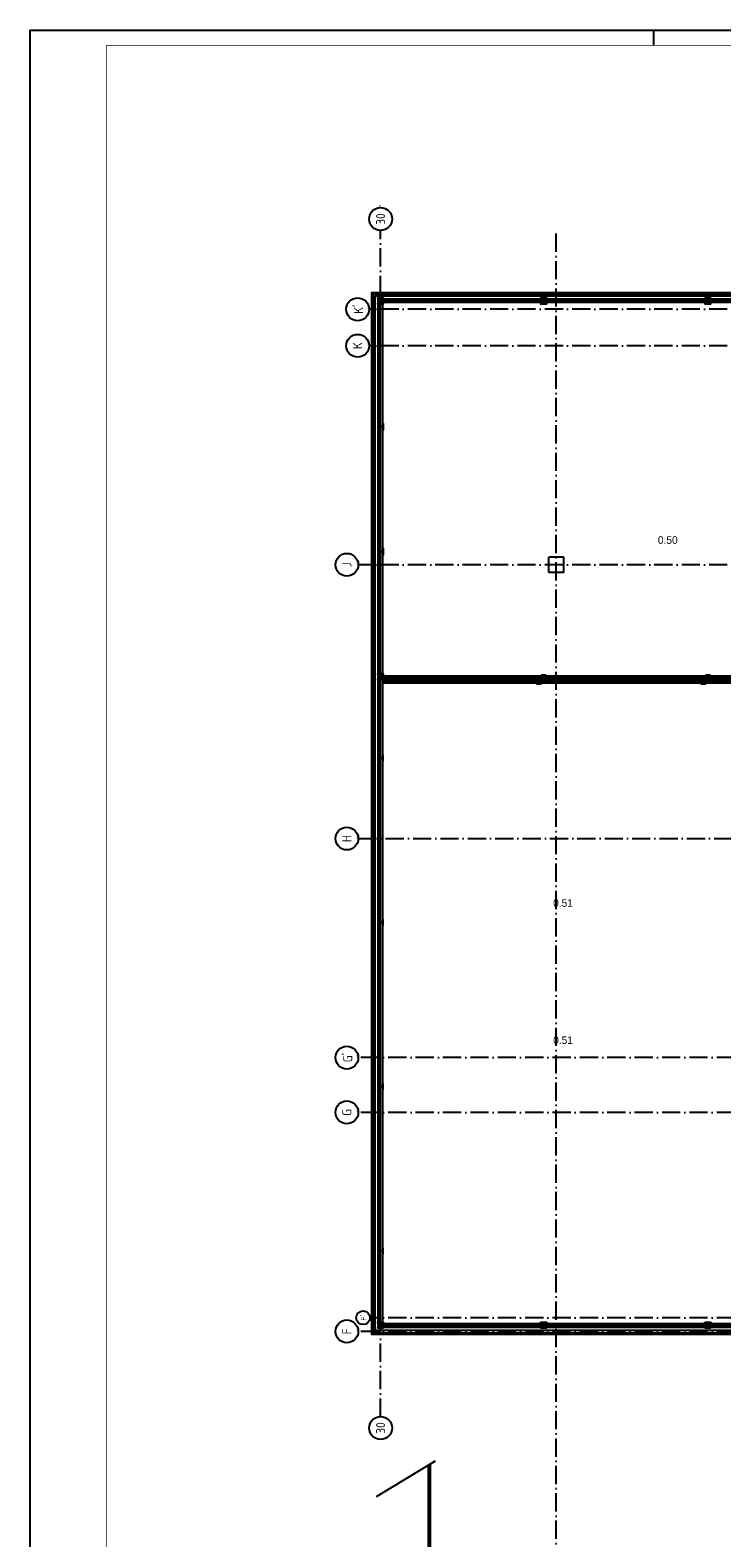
# Model space of a CAD drawing. Header units: millimetres. Extents: x -6587 to 170951, y 244 to 951952.
# Tile 7 of 102: x -6587 to 16150, y 34782 to 84344. Entities that reach past the tile are written whole.
import ezdxf
from ezdxf.enums import TextEntityAlignment as Align

# ---------------------------------------------------------------- set-up
doc = ezdxf.new("R2010")
doc.units = ezdxf.units.MM
doc.header["$LTSCALE"] = 100
doc.header["$PDMODE"] = 1
doc.linetypes.add('DASHDOT', pattern=[9, 6, -1.5, 0, -1.5])
doc.layers.get('0').update_dxf_attribs({"linetype": 'CONTINUOUS'})
for name, color, linetype in [('AL$7----_STRAMIEN', 1, 'DASHDOT'), ('ALN-----_BLOCKNAAM', 2, 'CONTINUOUS'), ('ALXA7---_KALKZVUIL', 1, 'CONTINUOUS'), ('BL$4----', 7, 'CONTINUOUS'), ('BOUW', 8, 'CONTINUOUS'), ('LIJN025', 10, 'CONTINUOUS'), ('LIJN050', 90, 'CONTINUOUS'), ('TEKST25', 10, 'CONTINUOUS'), ('TEKST35', 50, 'CONTINUOUS'), ('TEKST50', 90, 'CONTINUOUS')]:
    doc.layers.add(name, color=color, linetype=linetype)
doc.styles.add('BURO-025', font='BUROFONT.shx', dxfattribs={"height": 250})
doc.styles.add('ISO', font='ISO.SHX')
doc.styles.add('ROMAND', font='romand')
doc.styles.get("Standard").update_dxf_attribs({"font": 'iso.shx'})

# ---------------------------------------------------------------- blocks, each defined once
blk = doc.blocks.new('A0-G')
at = {"layer": 'LIJN025'}
blk.add_line((205, 836), (205, 841), dxfattribs=at)
blk.add_lwpolyline([(1189, 841), (1189, 0), (0, 0), (0, 841)], close=True, dxfattribs=at)
at = {"layer": 'LIJN050', "const_width": 0.2}
blk.add_lwpolyline([(1184, 836), (25, 836), (25, 5), (1184, 5)], close=True, dxfattribs=at)
at = {"layer": 'TEKST25', "style": 'ROMAND', "width": 2.899115}
blk.add_attdef('STATUS', text='', height=2.5, dxfattribs=at).set_placement((1143, 71.5), (1182, 71.5), align=Align.FIT)
at = {"layer": 'TEKST25', "style": 'ISO'}
for tag, p in [('E', (1144.25, 66)), ('NAAM-E', (1155.75, 66)), ('DATUM-E', (1174, 66)), ('D', (1144.25, 61)), ('NAAM-D', (1155.75, 61)), ('DATUM-D', (1174, 61)), ('C', (1144.25, 56)), ('NAAM-C', (1155.75, 56)), ('DATUM-C', (1174, 56)), ('B', (1144.25, 51)), ('NAAM-B', (1155.75, 51)), ('DATUM-B', (1174, 51)), ('A', (1144.25, 46)), ('NAAM-A', (1155.75, 46)), ('DATUM-A', (1174, 46))]:
    blk.add_attdef(tag, text='', height=2.5, dxfattribs=at).set_placement(p, align=Align.CENTER)
for tag, p in [('DATUM', (1021.75, 36.25)), ('SCHAAL', (1057, 36.25)), ('GETEKEND', (1087.25, 36.25)), ('GECONTOL.', (1122, 36.25)), ('FORMAAT', (1152.25, 28.25))]:
    blk.add_attdef(tag, p, '', height=2.5, dxfattribs=at)
at = {"layer": 'TEKST35', "style": 'ISO'}
for tag, p in [('PROJECT', (1023.5, 72.5)), ('PLAATS', (1023.5, 63.5)), ('INSTALLATIE-REGEL1', (1023.5, 52.5)), ('INSTALLATIE-REGEL2', (1023.5, 43.5))]:
    blk.add_attdef(tag, p, '', height=4, dxfattribs=at)
blk.add_attdef('PROJ.NR.', text='', height=4, dxfattribs=at).set_placement((1170, 23), align=Align.CENTER)
at = {"layer": 'TEKST50', "style": 'ISO'}
blk.add_attdef('FILE-NAAM', text='', height=5, dxfattribs=at).set_placement((1162.5, 7.5), align=Align.CENTER)
blk = doc.blocks.new('*U71')
at = {"layer": 'ALXA7---_KALKZVUIL', "color": 0}
for p, q in [((5054, 63030), (5154, 63130)), ((5154, 63030), (5054, 63130)), ((5205, 63030), (5305, 63130)), ((5305, 63030), (5205, 63130)), ((5357, 63030), (5457, 63130)), ((5457, 63030), (5357, 63130)), ((5508, 63030), (5608, 63130)), ((5608, 63030), (5508, 63130)), ((5659, 63030), (5759, 63130)), ((5759, 63030), (5659, 63130)), ((5810, 63030), (5910, 63130)), ((5910, 63030), (5810, 63130)), ((5962, 63030), (6062, 63130)), ((6062, 63030), (5962, 63130)), ((6113, 63030), (6213, 63130)), ((6213, 63030), (6113, 63130)), ((6264, 63030), (6364, 63130)), ((6364, 63030), (6264, 63130)), ((6415, 63030), (6515, 63130)), ((6515, 63030), (6415, 63130)), ((6566, 63030), (6666, 63130)), ((6666, 63030), (6566, 63130)), ((6718, 63030), (6818, 63130)), ((6818, 63030), (6718, 63130)), ((6869, 63030), (6969, 63130)), ((6969, 63030), (6869, 63130)), ((7020, 63030), (7120, 63130)), ((7120, 63030), (7020, 63130)), ((7171, 63030), (7271, 63130)), ((7271, 63030), (7171, 63130)), ((7322, 63030), (7422, 63130)), ((7422, 63030), (7322, 63130)), ((7474, 63030), (7574, 63130)), ((7574, 63030), (7474, 63130)), ((7625, 63030), (7725, 63130)), ((7725, 63030), (7625, 63130)), ((7776, 63030), (7876, 63130)), ((7876, 63030), (7776, 63130)), ((7927, 63030), (8027, 63130)), ((8027, 63030), (7927, 63130)), ((8078, 63030), (8178, 63130)), ((8178, 63030), (8078, 63130)), ((8230, 63030), (8330, 63130)), ((8330, 63030), (8230, 63130)), ((8381, 63030), (8481, 63130)), ((8481, 63030), (8381, 63130)), ((8532, 63030), (8632, 63130)), ((8632, 63030), (8532, 63130)), ((8683, 63030), (8783, 63130)), ((8783, 63030), (8683, 63130)), ((8834, 63030), (8934, 63130)), ((8934, 63030), (8834, 63130)), ((8986, 63030), (9086, 63130)), ((9086, 63030), (8986, 63130)), ((9137, 63030), (9237, 63130)), ((9237, 63030), (9137, 63130)), ((9288, 63030), (9388, 63130)), ((9388, 63030), (9288, 63130)), ((9439, 63030), (9539, 63130)), ((9539, 63030), (9439, 63130)), ((9590, 63030), (9690, 63130)), ((9690, 63030), (9590, 63130)), ((9742, 63030), (9842, 63130)), ((9842, 63030), (9742, 63130)), ((9893, 63030), (9993, 63130)), ((9993, 63030), (9893, 63130)), ((10044, 63030), (10144, 63130)), ((10144, 63030), (10044, 63130)), ((10195, 63030), (10295, 63130)), ((10295, 63030), (10195, 63130)), ((10347, 63030), (10447, 63130)), ((10447, 63030), (10347, 63130)), ((10498, 63030), (10598, 63130)), ((10598, 63030), (10498, 63130)), ((10649, 63030), (10749, 63130)), ((10749, 63030), (10649, 63130)), ((10800, 63030), (10900, 63130)), ((10900, 63030), (10800, 63130)), ((10951, 63030), (11051, 63130)), ((11051, 63030), (10951, 63130)), ((11103, 63030), (11203, 63130)), ((11203, 63030), (11103, 63130)), ((11254, 63030), (11354, 63130)), ((11354, 63030), (11254, 63130)), ((11405, 63030), (11505, 63130)), ((11505, 63030), (11405, 63130)), ((11556, 63030), (11656, 63130)), ((11656, 63030), (11556, 63130)), ((11707, 63030), (11807, 63130)), ((11807, 63030), (11707, 63130)), ((11859, 63030), (11959, 63130)), ((11959, 63030), (11859, 63130)), ((12010, 63030), (12110, 63130)), ((12110, 63030), (12010, 63130)), ((12161, 63030), (12261, 63130)), ((12261, 63030), (12161, 63130)), ((12312, 63030), (12412, 63130)), ((12412, 63030), (12312, 63130)), ((12463, 63030), (12563, 63130)), ((12563, 63030), (12463, 63130)), ((12615, 63030), (12715, 63130)), ((12715, 63030), (12615, 63130)), ((12766, 63030), (12866, 63130)), ((12866, 63030), (12766, 63130)), ((12917, 63030), (13017, 63130)), ((13017, 63030), (12917, 63130)), ((13068, 63030), (13168, 63130)), ((13168, 63030), (13068, 63130)), ((13219, 63030), (13319, 63130)), ((13319, 63030), (13219, 63130)), ((13371, 63030), (13471, 63130)), ((13471, 63030), (13371, 63130)), ((13522, 63030), (13622, 63130)), ((13622, 63030), (13522, 63130)), ((13673, 63030), (13773, 63130)), ((13773, 63030), (13673, 63130)), ((13824, 63030), (13924, 63130)), ((13924, 63030), (13824, 63130)), ((13976, 63030), (14076, 63130)), ((14076, 63030), (13976, 63130)), ((14127, 63030), (14227, 63130)), ((14227, 63030), (14127, 63130)), ((14278, 63030), (14378, 63130)), ((14378, 63030), (14278, 63130)), ((14429, 63030), (14529, 63130)), ((14529, 63030), (14429, 63130)), ((14580, 63030), (14680, 63130)), ((14680, 63030), (14580, 63130)), ((14732, 63030), (14832, 63130)), ((14832, 63030), (14732, 63130)), ((14883, 63030), (14983, 63130)), ((14983, 63030), (14883, 63130)), ((15034, 63030), (15134, 63130)), ((15134, 63030), (15034, 63130)), ((15185, 63030), (15285, 63130)), ((15285, 63030), (15185, 63130)), ((15336, 63030), (15436, 63130)), ((15436, 63030), (15336, 63130)), ((15488, 63030), (15588, 63130)), ((15588, 63030), (15488, 63130)), ((15639, 63030), (15739, 63130)), ((15739, 63030), (15639, 63130)), ((15790, 63030), (15890, 63130)), ((15890, 63030), (15790, 63130)), ((15941, 63030), (16041, 63130)), ((16041, 63030), (15941, 63130)), ((16092, 63030), (16192, 63130)), ((16192, 63030), (16092, 63130)), ((16244, 63030), (16344, 63130)), ((16344, 63030), (16244, 63130)), ((16395, 63030), (16495, 63130)), ((16495, 63030), (16395, 63130)), ((16546, 63030), (16646, 63130)), ((16646, 63030), (16546, 63130)), ((16697, 63030), (16797, 63130)), ((16797, 63030), (16697, 63130)), ((16848, 63030), (16948, 63130)), ((16948, 63030), (16848, 63130)), ((17000, 63030), (17100, 63130)), ((17100, 63030), (17000, 63130)), ((17151, 63030), (17251, 63130)), ((17251, 63030), (17151, 63130)), ((17302, 63030), (17402, 63130)), ((17402, 63030), (17302, 63130))]:
    blk.add_line(p, q, dxfattribs=at)
blk = doc.blocks.new('*U72')
at = {"layer": 'ALXA7---_KALKZVUIL', "color": 0}
for p, q in [((5054, 62887), (5154, 62987)), ((5154, 62887), (5054, 62987)), ((5205, 62887), (5305, 62987)), ((5305, 62887), (5205, 62987)), ((5357, 62887), (5457, 62987)), ((5457, 62887), (5357, 62987)), ((5508, 62887), (5608, 62987)), ((5608, 62887), (5508, 62987)), ((5659, 62887), (5759, 62987)), ((5759, 62887), (5659, 62987)), ((5810, 62887), (5910, 62987)), ((5910, 62887), (5810, 62987)), ((5962, 62887), (6062, 62987)), ((6062, 62887), (5962, 62987)), ((6113, 62887), (6213, 62987)), ((6213, 62887), (6113, 62987)), ((6264, 62887), (6364, 62987)), ((6364, 62887), (6264, 62987)), ((6415, 62887), (6515, 62987)), ((6515, 62887), (6415, 62987)), ((6566, 62887), (6666, 62987)), ((6666, 62887), (6566, 62987)), ((6718, 62887), (6818, 62987)), ((6818, 62887), (6718, 62987)), ((6869, 62887), (6969, 62987)), ((6969, 62887), (6869, 62987)), ((7020, 62887), (7120, 62987)), ((7120, 62887), (7020, 62987)), ((7171, 62887), (7271, 62987)), ((7271, 62887), (7171, 62987)), ((7322, 62887), (7422, 62987)), ((7422, 62887), (7322, 62987)), ((7474, 62887), (7574, 62987)), ((7574, 62887), (7474, 62987)), ((7625, 62887), (7725, 62987)), ((7725, 62887), (7625, 62987)), ((7776, 62887), (7876, 62987)), ((7876, 62887), (7776, 62987)), ((7927, 62887), (8027, 62987)), ((8027, 62887), (7927, 62987)), ((8078, 62887), (8178, 62987)), ((8178, 62887), (8078, 62987)), ((8230, 62887), (8330, 62987)), ((8330, 62887), (8230, 62987)), ((8381, 62887), (8481, 62987)), ((8481, 62887), (8381, 62987)), ((8532, 62887), (8632, 62987)), ((8632, 62887), (8532, 62987)), ((8683, 62887), (8783, 62987)), ((8783, 62887), (8683, 62987)), ((8834, 62887), (8934, 62987)), ((8934, 62887), (8834, 62987)), ((8986, 62887), (9086, 62987)), ((9086, 62887), (8986, 62987)), ((9137, 62887), (9237, 62987)), ((9237, 62887), (9137, 62987)), ((9288, 62887), (9388, 62987)), ((9388, 62887), (9288, 62987)), ((9439, 62887), (9539, 62987)), ((9539, 62887), (9439, 62987)), ((9590, 62887), (9690, 62987)), ((9690, 62887), (9590, 62987)), ((9742, 62887), (9842, 62987)), ((9842, 62887), (9742, 62987)), ((9893, 62887), (9993, 62987)), ((9993, 62887), (9893, 62987)), ((10044, 62887), (10144, 62987)), ((10144, 62887), (10044, 62987)), ((10195, 62887), (10295, 62987)), ((10295, 62887), (10195, 62987)), ((10347, 62887), (10447, 62987)), ((10447, 62887), (10347, 62987)), ((10498, 62887), (10598, 62987)), ((10598, 62887), (10498, 62987)), ((10649, 62887), (10749, 62987)), ((10749, 62887), (10649, 62987)), ((10800, 62887), (10900, 62987)), ((10900, 62887), (10800, 62987)), ((10951, 62887), (11051, 62987)), ((11051, 62887), (10951, 62987)), ((11103, 62887), (11203, 62987)), ((11203, 62887), (11103, 62987)), ((11254, 62887), (11354, 62987)), ((11354, 62887), (11254, 62987)), ((11405, 62887), (11505, 62987)), ((11505, 62887), (11405, 62987)), ((11556, 62887), (11656, 62987)), ((11656, 62887), (11556, 62987)), ((11707, 62887), (11807, 62987)), ((11807, 62887), (11707, 62987)), ((11859, 62887), (11959, 62987)), ((11959, 62887), (11859, 62987)), ((12010, 62887), (12110, 62987)), ((12110, 62887), (12010, 62987)), ((12161, 62887), (12261, 62987)), ((12261, 62887), (12161, 62987)), ((12312, 62887), (12412, 62987)), ((12412, 62887), (12312, 62987)), ((12463, 62887), (12563, 62987)), ((12563, 62887), (12463, 62987)), ((12615, 62887), (12715, 62987)), ((12715, 62887), (12615, 62987)), ((12766, 62887), (12866, 62987)), ((12866, 62887), (12766, 62987)), ((12917, 62887), (13017, 62987)), ((13017, 62887), (12917, 62987)), ((13068, 62887), (13168, 62987)), ((13168, 62887), (13068, 62987)), ((13219, 62887), (13319, 62987)), ((13319, 62887), (13219, 62987)), ((13371, 62887), (13471, 62987)), ((13471, 62887), (13371, 62987)), ((13522, 62887), (13622, 62987)), ((13622, 62887), (13522, 62987)), ((13673, 62887), (13773, 62987)), ((13773, 62887), (13673, 62987)), ((13824, 62887), (13924, 62987)), ((13924, 62887), (13824, 62987)), ((13976, 62887), (14076, 62987)), ((14076, 62887), (13976, 62987)), ((14127, 62887), (14227, 62987)), ((14227, 62887), (14127, 62987)), ((14278, 62887), (14378, 62987)), ((14378, 62887), (14278, 62987)), ((14429, 62887), (14529, 62987)), ((14529, 62887), (14429, 62987)), ((14580, 62887), (14680, 62987)), ((14680, 62887), (14580, 62987)), ((14732, 62887), (14832, 62987)), ((14832, 62887), (14732, 62987)), ((14883, 62887), (14983, 62987)), ((14983, 62887), (14883, 62987)), ((15034, 62887), (15134, 62987)), ((15134, 62887), (15034, 62987)), ((15185, 62887), (15285, 62987)), ((15285, 62887), (15185, 62987)), ((15336, 62887), (15436, 62987)), ((15436, 62887), (15336, 62987)), ((15488, 62887), (15588, 62987)), ((15588, 62887), (15488, 62987)), ((15639, 62887), (15739, 62987)), ((15739, 62887), (15639, 62987)), ((15790, 62887), (15890, 62987)), ((15890, 62887), (15790, 62987)), ((15941, 62887), (16041, 62987)), ((16041, 62887), (15941, 62987)), ((16092, 62887), (16192, 62987)), ((16192, 62887), (16092, 62987)), ((16244, 62887), (16344, 62987)), ((16344, 62887), (16244, 62987)), ((16395, 62887), (16495, 62987)), ((16495, 62887), (16395, 62987)), ((16546, 62887), (16646, 62987)), ((16646, 62887), (16546, 62987)), ((16697, 62887), (16797, 62987)), ((16797, 62887), (16697, 62987)), ((16848, 62887), (16948, 62987)), ((16948, 62887), (16848, 62987)), ((17000, 62887), (17100, 62987)), ((17100, 62887), (17000, 62987)), ((17151, 62887), (17251, 62987)), ((17251, 62887), (17151, 62987)), ((17302, 62887), (17402, 62987)), ((17402, 62887), (17302, 62987))]:
    blk.add_line(p, q, dxfattribs=at)
blk = doc.blocks.new('1010')
at = {"layer": 'AL$7----_STRAMIEN', "color": 7, "linetype": 'Continuous'}
blk.add_circle((0, 750), 750, dxfattribs=at)
at = {"layer": 'AL$7----_STRAMIEN', "color": 3, "linetype": 'Continuous'}
blk.add_attdef('STR-NAAM', text='', height=600, rotation=360, dxfattribs=at).set_placement((0, 750), align=Align.MIDDLE)
at = {"layer": 'ALN-----_BLOCKNAAM', "linetype": 'Continuous'}
blk.add_text('1010', height=100, dxfattribs=at).set_placement((0, 0))
blk = doc.blocks.new('1011')
at = {"layer": 'AL$7----_STRAMIEN', "color": 7, "linetype": 'Continuous'}
blk.add_circle((-750, 0), 750, dxfattribs=at)
at = {"layer": 'AL$7----_STRAMIEN', "color": 3, "linetype": 'Continuous'}
blk.add_attdef('STR-NAAM', text='', height=600, rotation=360, dxfattribs=at).set_placement((-750, 0), align=Align.MIDDLE)
at = {"layer": 'ALN-----_BLOCKNAAM', "linetype": 'Continuous'}
blk.add_text('1011', height=100, dxfattribs=at).set_placement((0, 0))
blk = doc.blocks.new('HEA200')
at = {"color": 0, "linetype": 'Continuous'}
blk.add_lwpolyline([(3.25, 67, -0.41421356), (21.25, 85), (100, 85), (100, 95), (-100, 95), (-100, 85), (-21.25, 85, -0.41421356), (-3.25, 67), (-3.25, -67, -0.41421356), (-21.25, -85), (-100, -85), (-100, -95), (100, -95), (100, -85), (21.25, -85, -0.41421356), (3.25, -67)], format="xyb", close=True, dxfattribs=at)

msp = doc.modelspace()

# ---------------------------------------------------------------- linework, layer by layer
at = {"layer": 'AL$7----_STRAMIEN', "color": 1}
for p, q in [((4932.8, 38768.5), (4932.8, 77759.8)), ((4932.8, 38768.5), (4932.8, 77759.8)), ((10707.8, 5947), (10707.8, 77761.7)), ((85637.6, 75168.7), (4582.9, 75168.7)), ((85637.6, 73968.7), (4558.9, 73968.7)), ((85637.6, 73968.7), (4562.2, 73968.7)), ((10457.8, 66518.7), (10457.8, 67018.7)), ((10957.8, 67018.7), (10457.8, 67018.7)), ((10957.8, 66518.7), (10957.8, 67018.7)), ((85637.6, 66768.7), (4198.5, 66768.7)), ((10957.8, 66518.7), (10457.8, 66518.7)), ((4198.5, 57768.7), (93992.8, 57768.7)), ((93992.8, 50568.7), (4198.5, 50568.7)), ((93992.8, 48768.7), (4198.5, 48768.7)), ((93992.8, 42018.7), (4579.5, 42018.7)), ((93992.8, 41568.7), (4198.5, 41568.7))]:
    msp.add_line(p, q, dxfattribs=at)
at = {"layer": 'BL$4----', "color": 8, "linetype": 'Continuous'}
for p, q in [((4802.7, 36141.2), (6735.6, 37313.3)), ((6503.7, 31052.5), (6503.7, 37191.8)), ((6568.2, 31066.8), (6568.2, 37230.8))]:
    msp.add_line(p, q, dxfattribs=at)
at = {"layer": 'BOUW'}
for p, q in [((34232.8, 75708.7), (4662.8, 75708.7)), ((4662.8, 75708.7), (4662.8, 41478.7)), ((4662.8, 75708.7), (4662.8, 75708.7)), ((4832.8, 41868.7), (5032.8, 41868.7)), ((4832.8, 41858.7), (4832.8, 41868.7)), ((4911.6, 41858.7), (4832.8, 41858.7)), ((4832.8, 41688.7), (4911.6, 41688.7)), ((4832.8, 41678.7), (4832.8, 41688.7)), ((5032.8, 41678.7), (4832.8, 41678.7)), ((4929.6, 41706.7), (4929.6, 41840.7)), ((4936.1, 41840.7), (4936.1, 41706.7)), ((5032.8, 41858.7), (4954.1, 41858.7)), ((4954.1, 41688.7), (5032.8, 41688.7)), ((5032.8, 41868.7), (5032.8, 41858.7)), ((5032.8, 41688.7), (5032.8, 41678.7)), ((10192.8, 41868.7), (10392.8, 41868.7)), ((10192.8, 41858.7), (10192.8, 41868.7)), ((10271.6, 41858.7), (10192.8, 41858.7)), ((10192.8, 41688.7), (10271.6, 41688.7)), ((10192.8, 41678.7), (10192.8, 41688.7)), ((10392.8, 41678.7), (10192.8, 41678.7)), ((10289.6, 41706.7), (10289.6, 41840.7)), ((10296.1, 41840.7), (10296.1, 41706.7)), ((10392.8, 41858.7), (10314.1, 41858.7)), ((10314.1, 41688.7), (10392.8, 41688.7)), ((10392.8, 41868.7), (10392.8, 41858.7)), ((10392.8, 41688.7), (10392.8, 41678.7)), ((15592.8, 41868.7), (15792.8, 41868.7)), ((15592.8, 41858.7), (15592.8, 41868.7)), ((15671.6, 41858.7), (15592.8, 41858.7)), ((15592.8, 41688.7), (15671.6, 41688.7)), ((15592.8, 41678.7), (15592.8, 41688.7)), ((15792.8, 41678.7), (15592.8, 41678.7)), ((15689.6, 41706.7), (15689.6, 41840.7)), ((15696.1, 41840.7), (15696.1, 41706.7)), ((15792.8, 41858.7), (15714.1, 41858.7)), ((15714.1, 41688.7), (15792.8, 41688.7)), ((15792.8, 41868.7), (15792.8, 41858.7)), ((15792.8, 41688.7), (15792.8, 41678.7)), ((4662.8, 41478.7), (17172.8, 41478.7))]:
    msp.add_line(p, q, dxfattribs=at)
for points in [[(34091.8, 69459.9), (34232.8, 69459.9), (34232.8, 75708.7), (4637.8, 75708.7), (4637.8, 41478.7), (17172.8, 41482.9)], [(34091.8, 69499.9), (34192.8, 69499.9), (34192.8, 75668.7), (4677.8, 75668.7), (4677.8, 41518.8), (17172.8, 41522.9)], [(17292.8, 41298.7), (17292.8, 41594.7), (4753.8, 41594.7), (4753.8, 75613.7), (26312.8, 75613.7)], [(17392.8, 41298.7), (17392.8, 41694.7), (4853.8, 41694.7), (4853.8, 75513.7), (26312.8, 75513.7)], [(17392.8, 41769.7), (4928.8, 41769.7), (4928.8, 75451.2), (26312.8, 75451.2)], [(17402.8, 63067.9), (5003.8, 63067.9)], [(17402.8, 62924.9), (5003.8, 62924.9)]]:
    msp.add_lwpolyline(points, dxfattribs=at)
for points in [[(17392.8, 41707.2), (4866.3, 41707.2), (4866.3, 75513.7), (26312.8, 75513.7), (26312.8, 75388.7), (4991.3, 75388.7), (4991.3, 41832.2), (17392.8, 41832.2)], [(17402.8, 63017.9), (5003.8, 63017.9), (5003.8, 63117.9), (17402.8, 63117.9)], [(17402.8, 62874.9), (5003.8, 62874.9), (5003.8, 62974.9), (17402.8, 62974.9)]]:
    msp.add_lwpolyline(points, close=True, dxfattribs=at)
for points in [[(4865.8, 67203.7, -0.4142136), (4847.8, 67221.7), (4847.8, 67300.4), (4837.8, 67300.4), (4837.8, 67100.4), (4847.8, 67100.4), (4847.8, 67179.2, -0.4142136), (4865.8, 67197.2), (4999.8, 67197.2, -0.4142136), (5017.8, 67179.2), (5017.8, 67100.4), (5027.8, 67100.4), (5027.8, 67300.4), (5017.8, 67300.4), (5017.8, 67221.7, -0.4142136), (4999.8, 67203.7)], [(4936.1, 63160.7, -0.4142136), (4954.1, 63178.7), (5032.8, 63178.7), (5032.8, 63188.7), (4832.8, 63188.7), (4832.8, 63178.7), (4911.6, 63178.7, -0.4142136), (4929.6, 63160.7), (4929.6, 63026.7, -0.4142136), (4911.6, 63008.7), (4832.8, 63008.7), (4832.8, 62998.7), (5032.8, 62998.7), (5032.8, 63008.7), (4954.1, 63008.7, -0.4142136), (4936.1, 63026.7)], [(10136.3, 62886.7, -0.4142136), (10124.3, 62874.7), (10069.8, 62874.7), (10069.8, 62852.7), (10215.8, 62852.7), (10215.8, 62874.7), (10161.3, 62874.7, -0.4142136), (10149.3, 62886.7), (10149.3, 62978.7, -0.4142136), (10161.3, 62990.7), (10215.8, 62990.7), (10215.8, 63012.7), (10069.8, 63012.7), (10069.8, 62990.7), (10124.3, 62990.7, -0.4142136), (10136.3, 62978.7)], [(10286.3, 63013.7, -0.4142136), (10274.3, 63001.7), (10219.8, 63001.7), (10219.8, 62979.7), (10365.8, 62979.7), (10365.8, 63001.7), (10311.3, 63001.7, -0.4142136), (10299.3, 63013.7), (10299.3, 63105.7, -0.4142136), (10311.3, 63117.7), (10365.8, 63117.7), (10365.8, 63139.7), (10219.8, 63139.7), (10219.8, 63117.7), (10274.3, 63117.7, -0.4142136), (10286.3, 63105.7)], [(15536.3, 62886.7, -0.4142136), (15524.3, 62874.7), (15469.8, 62874.7), (15469.8, 62852.7), (15615.8, 62852.7), (15615.8, 62874.7), (15561.3, 62874.7, -0.4142136), (15549.3, 62886.7), (15549.3, 62978.7, -0.4142136), (15561.3, 62990.7), (15615.8, 62990.7), (15615.8, 63012.7), (15469.8, 63012.7), (15469.8, 62990.7), (15524.3, 62990.7, -0.4142136), (15536.3, 62978.7)], [(15686.3, 63013.7, -0.4142136), (15674.3, 63001.7), (15619.8, 63001.7), (15619.8, 62979.7), (15765.8, 62979.7), (15765.8, 63001.7), (15711.3, 63001.7, -0.4142136), (15699.3, 63013.7), (15699.3, 63105.7, -0.4142136), (15711.3, 63117.7), (15765.8, 63117.7), (15765.8, 63139.7), (15619.8, 63139.7), (15619.8, 63117.7), (15674.3, 63117.7, -0.4142136), (15686.3, 63105.7)], [(4993.8, 60414.7, -0.4142136), (5008.8, 60399.7), (5008.8, 60327.7), (5018.3, 60327.7), (5018.3, 60507.7), (5008.8, 60507.7), (5008.8, 60435.7, -0.4142136), (4993.8, 60420.7), (4871.8, 60420.7, -0.4142136), (4856.8, 60435.7), (4856.8, 60507.7), (4847.3, 60507.7), (4847.3, 60327.7), (4856.8, 60327.7), (4856.8, 60399.7, -0.4142136), (4871.8, 60414.7)], [(4993.8, 55014.7, -0.4142136), (5008.8, 54999.7), (5008.8, 54927.7), (5018.3, 54927.7), (5018.3, 55107.7), (5008.8, 55107.7), (5008.8, 55035.7, -0.4142136), (4993.8, 55020.7), (4871.8, 55020.7, -0.4142136), (4856.8, 55035.7), (4856.8, 55107.7), (4847.3, 55107.7), (4847.3, 54927.7), (4856.8, 54927.7), (4856.8, 54999.7, -0.4142136), (4871.8, 55014.7)], [(4993.8, 49614.7, -0.4142136), (5008.8, 49599.7), (5008.8, 49527.7), (5018.3, 49527.7), (5018.3, 49707.7), (5008.8, 49707.7), (5008.8, 49635.7, -0.4142136), (4993.8, 49620.7), (4871.8, 49620.7, -0.4142136), (4856.8, 49635.7), (4856.8, 49707.7), (4847.3, 49707.7), (4847.3, 49527.7), (4856.8, 49527.7), (4856.8, 49599.7, -0.4142136), (4871.8, 49614.7)], [(4993.8, 44214.7, -0.4142136), (5008.8, 44199.7), (5008.8, 44127.7), (5018.3, 44127.7), (5018.3, 44307.7), (5008.8, 44307.7), (5008.8, 44235.7, -0.4142136), (4993.8, 44220.7), (4871.8, 44220.7, -0.4142136), (4856.8, 44235.7), (4856.8, 44307.7), (4847.3, 44307.7), (4847.3, 44127.7), (4856.8, 44127.7), (4856.8, 44199.7, -0.4142136), (4871.8, 44214.7)]]:
    msp.add_lwpolyline(points, format="xyb", close=True, dxfattribs=at)
for centre, start, end in [((4911.6, 41840.7), 0, 90), ((4911.6, 41706.7), 270, 0), ((4954.1, 41840.7), 90, 180), ((4954.1, 41706.7), 180, 270), ((10271.6, 41840.7), 0, 90), ((10271.6, 41706.7), 270, 0), ((10314.1, 41840.7), 90, 180), ((10314.1, 41706.7), 180, 270), ((15671.6, 41840.7), 0, 90), ((15671.6, 41706.7), 270, 0), ((15714.1, 41840.7), 90, 180), ((15714.1, 41706.7), 180, 270)]:
    msp.add_arc(centre, 18, start, end, dxfattribs=at)
for p in [(-3115.9, 60101.5), (-3115.9, 56501.5), (-3115.9, 49301.5)]:
    msp.add_point(p, dxfattribs=at)

# ---------------------------------------------------------------- block references
at = {"xscale": 100, "yscale": 100, "zscale": 100}
msp.add_blockref('A0-G', (-6587, 243.8), dxfattribs=at)
at = {"layer": 'AL$7----_STRAMIEN', "rotation": 90}
for name, p, xscale, yscale, zscale, values in [('1011', (4932.8, 78509.8), 0.5, 0.5, 0.5, {'STR-NAAM': '30'}), ('1011', (4932.8, 78509.8), 0.5, 0.5, 0.5, {'STR-NAAM': '30'}), ('1010', (4553.2, 75168.7), 0.5, 0.5, 0.5, {'STR-NAAM': "K'"}), ('1010', (4553.2, 73968.7), 0.5, 0.5, 0.5, {'STR-NAAM': 'K'}), ('1010', (4198.5, 66768.7), 0.5, 0.5, 0.5, {'STR-NAAM': 'J'}), ('1010', (4198.5, 66768.7), 0.5, 0.5, 0.5, {'STR-NAAM': 'J'}), ('1010', (4198.5, 57768.7), 0.5, 0.5, 0.5, {'STR-NAAM': 'H'}), ('1010', (4198.5, 57768.7), 0.5, 0.5, 0.5, {'STR-NAAM': 'H'}), ('1010', (4198.5, 50568.7), 0.5, 0.5, 0.5, {'STR-NAAM': "G'"}), ('1010', (4198.5, 50568.7), 0.5, 0.5, 0.5, {'STR-NAAM': "G'"}), ('1010', (4198.5, 48768.7), 0.5, 0.5, 0.5, {'STR-NAAM': 'G'}), ('1010', (4198.5, 48768.7), 0.5, 0.5, 0.5, {'STR-NAAM': 'G'}), ('1010', (4584.3, 42018.7), 0.3, 0.3, 0.3, {'STR-NAAM': "F'"}), ('1010', (4198.5, 41568.7), 0.5, 0.5, 0.5, {'STR-NAAM': 'F'})]:
    msp.add_blockref(name, p, dxfattribs=dict(at, xscale=xscale, yscale=yscale, zscale=zscale)).add_auto_attribs(values)
at = {"layer": 'AL$7----_STRAMIEN', "color": 8, "xscale": 0.5, "yscale": 0.5, "zscale": 0.5, "rotation": 90}
msp.add_blockref('1011', (4932.8, 38768.5), dxfattribs=at).add_auto_attribs({'STR-NAAM': '30'})
msp.add_blockref('1011', (4932.8, 38768.5), dxfattribs=at).add_auto_attribs({'STR-NAAM': '30'})
at = {"layer": 'BOUW'}
for name, p in [('HEA200', (4932.8, 75438.7)), ('HEA200', (10292.8, 75438.7)), ('HEA200', (15692.8, 75438.7)), ('*U71', (-24.8, -11.7)), ('*U72', (-24.8, -11.7))]:
    msp.add_blockref(name, p, dxfattribs=at)
at = {"layer": 'BOUW', "rotation": 90}
msp.add_blockref('HEA200', (4932.8, 71307.1), dxfattribs=at)

# ---------------------------------------------------------------- texts
at = {"layer": 'BOUW', "style": 'BURO-025'}
for s, p in [('0.50', (14048.1, 67458.6)), ('0.51', (10603.3, 55526.8)), ('0.51', (10603.3, 51016.6))]:
    msp.add_text(s, height=250, dxfattribs=at).set_placement(p)

doc.saveas('drawing.dxf')
